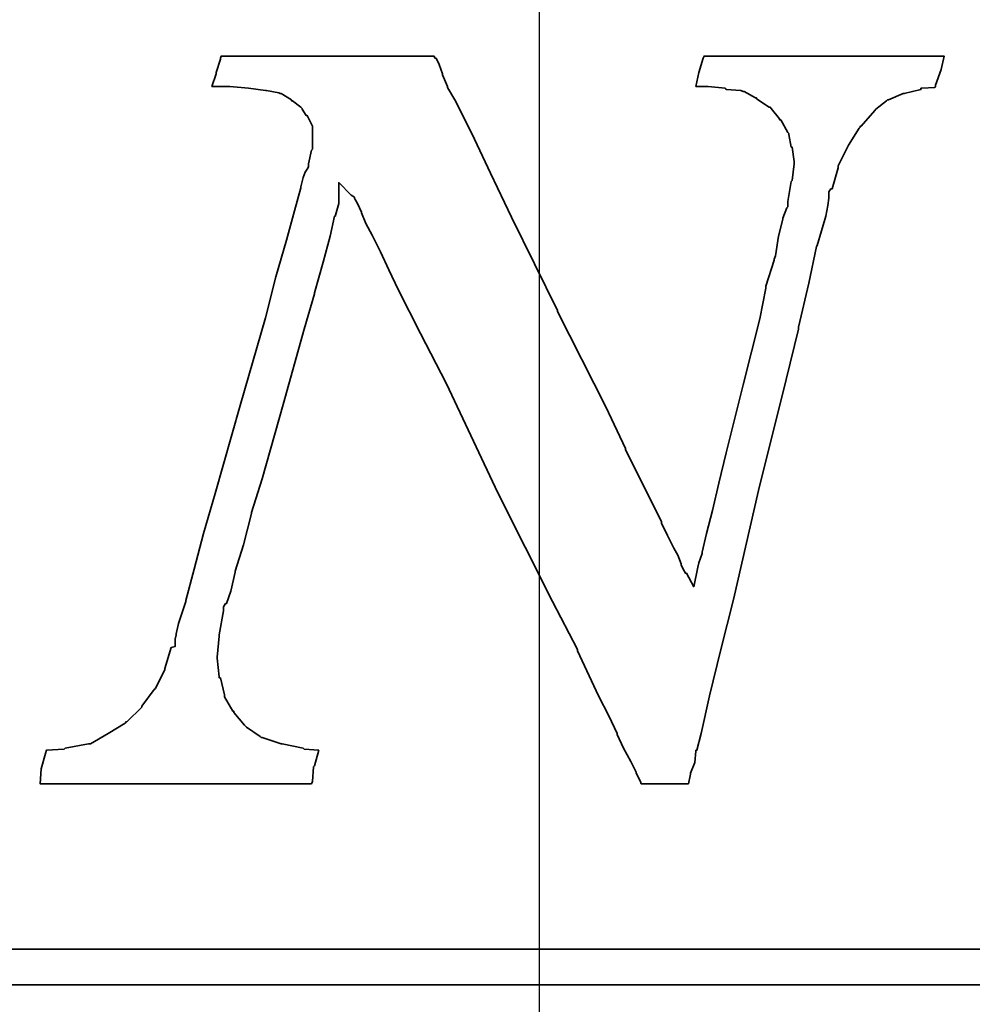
# Model space of a CAD drawing. Extents: x -595 to 1231, y -1825 to 101.
# Tile 60 of 64: x 90.01 to 93.15, y 41.01 to 44.26. Entities that reach past the tile are written whole.
import ezdxf

# ---------------------------------------------------------------- set-up
doc = ezdxf.new("R2010")
doc.units = 0
doc.header["$MEASUREMENT"] = 0
doc.layers.add('layer 1', color=7, linetype='CONTINUOUS')

msp = doc.modelspace()

# ---------------------------------------------------------------- linework, layer by layer
at = {"layer": 'layer 1', "ltscale": 5}
msp.add_line((91.726, 59.2911), (91.726, 17.2911), dxfattribs=at)
at = {"layer": 'layer 1', "color": 1, "lineweight": 35}
for points, knots in [([(90.9995, 41.8506), (90.9995, 41.8506), (90.9505, 41.8542), (90.9505, 41.8542), (90.9505, 41.8542), (90.9505, 41.8542), (90.9476, 41.8574), (90.9476, 41.8574), (90.9476, 41.8574), (90.9476, 41.8574), (90.8781, 41.8715), (90.8781, 41.8715), (90.8781, 41.8715), (90.8781, 41.8715), (90.8749, 41.8715), (90.8749, 41.8715), (90.8749, 41.8715), (90.8749, 41.8715), (90.8123, 41.892), (90.8123, 41.892), (90.8123, 41.892), (90.8123, 41.892), (90.8094, 41.892), (90.8094, 41.892), (90.8094, 41.892), (90.8094, 41.892), (90.8058, 41.8956), (90.8058, 41.8956), (90.8058, 41.8956), (90.8058, 41.8956), (90.7604, 41.9269), (90.7604, 41.9269), (90.7604, 41.9269), (90.7604, 41.9269), (90.7575, 41.9298), (90.7575, 41.9298), (90.7575, 41.9298), (90.7575, 41.9298), (90.7539, 41.9334), (90.7539, 41.9334), (90.7539, 41.9334), (90.7539, 41.9334), (90.7194, 41.9752), (90.7194, 41.9752), (90.7194, 41.9752), (90.7194, 41.9752), (90.7194, 41.9788), (90.7194, 41.9788), (90.7194, 41.9788), (90.7194, 41.9788), (90.7158, 41.9788), (90.7158, 41.9788), (90.7158, 41.9788), (90.7158, 41.9788), (90.6884, 42.0266), (90.6884, 42.0266), (90.6884, 42.0266), (90.6884, 42.0266), (90.6884, 42.0302), (90.6884, 42.0302), (90.6884, 42.0302), (90.6884, 42.0302), (90.6884, 42.0335), (90.6884, 42.0335), (90.6884, 42.0335), (90.6884, 42.0335), (90.6747, 42.0889), (90.6747, 42.0889), (90.6747, 42.0889), (90.6747, 42.0889), (90.6711, 42.0889), (90.6711, 42.0889), (90.6711, 42.0889), (90.6711, 42.0889), (90.6711, 42.0925), (90.6711, 42.0925), (90.6711, 42.0925), (90.6711, 42.0925), (90.6639, 42.1544), (90.6639, 42.1544), (90.6639, 42.1544), (90.6639, 42.1544), (90.6639, 42.158), (90.6639, 42.158), (90.6639, 42.158), (90.6639, 42.158), (90.6711, 42.2272), (90.6711, 42.2272), (90.6711, 42.2272), (90.6711, 42.2272), (90.6711, 42.2308), (90.6711, 42.2308), (90.6711, 42.2308), (90.6711, 42.2308), (90.6848, 42.31), (90.6848, 42.31), (90.6848, 42.31), (90.6848, 42.31), (90.6848, 42.3172), (90.6848, 42.3172), (90.6848, 42.3172), (90.6848, 42.3172), (90.6848, 42.3236), (90.6848, 42.3236), (90.6848, 42.3236), (90.6848, 42.3236), (90.692, 42.3344), (90.692, 42.3344), (90.692, 42.3344), (90.692, 42.3344), (90.6949, 42.3344), (90.6949, 42.3344), (90.6949, 42.3344), (90.6949, 42.3344), (90.7093, 42.3755), (90.7093, 42.3755), (90.7093, 42.3755), (90.7093, 42.3755), (90.723, 42.4381), (90.723, 42.4381), (90.723, 42.4381), (90.723, 42.4381), (90.723, 42.4417), (90.723, 42.4417), (90.723, 42.4417), (90.723, 42.4417), (90.7507, 42.5281), (90.7507, 42.5281), (90.7507, 42.5281), (90.7507, 42.5281), (90.7777, 42.6314), (90.7777, 42.6314), (90.7777, 42.6314), (90.7777, 42.6314), (90.7777, 42.6347), (90.7777, 42.6347), (90.7777, 42.6347), (90.7777, 42.6347), (90.8123, 42.7456), (90.8123, 42.7456), (90.8123, 42.7456), (90.8123, 42.7456), (90.8814, 42.9911), (90.8814, 42.9911), (90.8814, 42.9911), (90.8814, 42.9911), (90.9505, 43.2395), (90.9505, 43.2395), (90.9505, 43.2395), (90.9505, 43.2395), (90.9851, 43.3568), (90.9851, 43.3568), (90.9851, 43.3568), (90.9851, 43.3568), (90.9851, 43.3601), (90.9851, 43.3601), (90.9851, 43.3601), (90.9851, 43.3601), (91.0131, 43.4605), (91.0131, 43.4605), (91.0131, 43.4605), (91.0131, 43.4605), (91.0369, 43.5469), (91.0369, 43.5469), (91.0369, 43.5469), (91.0369, 43.5469), (91.0513, 43.6128), (91.0513, 43.6128), (91.0513, 43.6128), (91.0513, 43.6128), (91.0542, 43.6128), (91.0542, 43.6128), (91.0542, 43.6128), (91.0542, 43.6128), (91.0542, 43.616), (91.0542, 43.616), (91.0542, 43.616), (91.0542, 43.616), (91.065, 43.6542), (91.065, 43.6542), (91.065, 43.6542), (91.065, 43.6542), (91.065, 43.6607), (91.065, 43.6607), (91.065, 43.6607), (91.065, 43.6607), (91.065, 43.7233), (91.065, 43.7233), (91.065, 43.7233), (91.065, 43.7233), (91.106, 43.6816), (91.106, 43.6816), (91.106, 43.6816), (91.106, 43.6816), (91.1168, 43.6751), (91.1168, 43.6751), (91.1168, 43.6751), (91.1168, 43.6751), (91.1168, 43.6715), (91.1168, 43.6715), (91.1168, 43.6715), (91.1168, 43.6715), (91.1197, 43.6679), (91.1197, 43.6679), (91.1197, 43.6679), (91.1197, 43.6679), (91.1269, 43.6542), (91.1269, 43.6542), (91.1269, 43.6542), (91.1269, 43.6542), (91.1406, 43.6261), (91.1406, 43.6261), (91.1406, 43.6261), (91.1406, 43.6261), (91.1406, 43.6232), (91.1406, 43.6232), (91.1406, 43.6232), (91.1406, 43.6232), (91.1546, 43.5887), (91.1546, 43.5887), (91.1546, 43.5887), (91.1546, 43.5887), (91.1751, 43.5502), (91.1751, 43.5502), (91.1751, 43.5502), (91.1751, 43.5502), (91.2032, 43.4951), (91.2032, 43.4951), (91.2032, 43.4951), (91.2032, 43.4951), (91.2306, 43.436), (91.2306, 43.436), (91.2306, 43.436), (91.2306, 43.436), (91.2615, 43.3705), (91.2615, 43.3705), (91.2615, 43.3705), (91.2615, 43.3705), (91.3343, 43.2258), (91.3343, 43.2258), (91.3343, 43.2258), (91.3343, 43.2258), (91.4207, 43.0595), (91.4207, 43.0595), (91.4207, 43.0595), (91.4207, 43.0595), (91.5899, 42.7002), (91.5899, 42.7002), (91.5899, 42.7002), (91.5899, 42.7002), (91.7699, 42.3409), (91.7699, 42.3409), (91.7699, 42.3409), (91.7699, 42.3409), (91.8527, 42.1825), (91.8527, 42.1825), (91.8527, 42.1825), (91.8527, 42.1825), (91.8527, 42.1786), (91.8527, 42.1786), (91.8527, 42.1786), (91.8527, 42.1786), (91.9214, 42.0302), (91.9214, 42.0302), (91.9214, 42.0302), (91.9214, 42.0302), (91.9563, 41.9644), (91.9563, 41.9644), (91.9563, 41.9644), (91.9563, 41.9644), (91.9837, 41.9057), (91.9837, 41.9057), (91.9837, 41.9057), (91.9837, 41.9057), (91.9837, 41.9028), (91.9837, 41.9028), (91.9837, 41.9028), (91.9837, 41.9028), (92.0042, 41.8574), (92.0042, 41.8574), (92.0042, 41.8574), (92.0042, 41.8574), (92.0283, 41.8128), (92.0283, 41.8128), (92.0283, 41.8128), (92.0283, 41.8128), (92.0456, 41.7779), (92.0456, 41.7779), (92.0456, 41.7779), (92.0456, 41.7779), (92.0456, 41.775), (92.0456, 41.775), (92.0456, 41.775), (92.0456, 41.775), (92.06, 41.7469), (92.06, 41.7469), (92.06, 41.7469), (92.06, 41.7469), (92.0629, 41.7401), (92.0629, 41.7401), (92.0629, 41.7401), (92.0629, 41.7401), (92.0733, 41.7401), (92.0733, 41.7401), (92.0733, 41.7401), (92.0733, 41.7401), (92.1392, 41.7401), (92.1392, 41.7401), (92.1392, 41.7401), (92.1392, 41.7401), (92.2047, 41.7401), (92.2047, 41.7401), (92.2047, 41.7401), (92.2047, 41.7401), (92.2148, 41.7401), (92.2148, 41.7401), (92.2148, 41.7401), (92.2148, 41.7401), (92.2184, 41.7401), (92.2184, 41.7401), (92.2184, 41.7401), (92.2184, 41.7401), (92.2256, 41.7714), (92.2256, 41.7714), (92.2256, 41.7714), (92.2256, 41.7714), (92.2256, 41.775), (92.2256, 41.775), (92.2256, 41.775), (92.2256, 41.775), (92.2393, 41.8096), (92.2393, 41.8096), (92.2393, 41.8096), (92.2393, 41.8096), (92.2429, 41.847), (92.2429, 41.847), (92.2429, 41.847), (92.2429, 41.847), (92.2429, 41.8506), (92.2429, 41.8506), (92.2429, 41.8506), (92.2429, 41.8506), (92.2465, 41.8506), (92.2465, 41.8506), (92.2465, 41.8506), (92.2465, 41.8506), (92.2602, 41.9057), (92.2602, 41.9057), (92.2602, 41.9057), (92.2602, 41.9057), (92.2879, 42.0302), (92.2879, 42.0302), (92.2879, 42.0302), (92.2879, 42.0302), (92.3257, 42.1825), (92.3257, 42.1825), (92.3257, 42.1825), (92.3257, 42.1825), (92.3671, 42.3481), (92.3671, 42.3481), (92.3671, 42.3481), (92.3671, 42.3481), (92.4499, 42.7074), (92.4499, 42.7074), (92.4499, 42.7074), (92.4499, 42.7074), (92.5403, 43.0739), (92.5403, 43.0739), (92.5403, 43.0739), (92.5403, 43.0739), (92.5813, 43.2395), (92.5813, 43.2395), (92.5813, 43.2395), (92.5813, 43.2395), (92.5813, 43.2467), (92.5813, 43.2467), (92.5813, 43.2467), (92.5813, 43.2467), (92.6159, 43.3914), (92.6159, 43.3914), (92.6159, 43.3914), (92.6159, 43.3914), (92.6403, 43.5124), (92.6403, 43.5124), (92.6403, 43.5124), (92.6403, 43.5124), (92.6432, 43.516), (92.6432, 43.516), (92.6432, 43.516), (92.6432, 43.516), (92.6576, 43.5642), (92.6576, 43.5642), (92.6576, 43.5642), (92.6576, 43.5642), (92.6713, 43.6128), (92.6713, 43.6128), (92.6713, 43.6128), (92.6713, 43.6128), (92.6778, 43.6474), (92.6778, 43.6474), (92.6778, 43.6474), (92.6778, 43.6474), (92.6814, 43.6715), (92.6814, 43.6715), (92.6814, 43.6715), (92.6814, 43.6715), (92.6814, 43.6816), (92.6814, 43.6816), (92.6814, 43.6816), (92.6814, 43.6816), (92.6814, 43.6924), (92.6814, 43.6924), (92.6814, 43.6924), (92.6814, 43.6924), (92.6886, 43.7024), (92.6886, 43.7024), (92.6886, 43.7024), (92.6886, 43.7024), (92.6922, 43.7024), (92.6922, 43.7024), (92.6922, 43.7024), (92.6922, 43.7024), (92.7123, 43.7716), (92.7123, 43.7716), (92.7123, 43.7716), (92.7123, 43.7716), (92.7123, 43.7752), (92.7123, 43.7752), (92.7123, 43.7752), (92.7123, 43.7752), (92.7123, 43.7788), (92.7123, 43.7788), (92.7123, 43.7788), (92.7123, 43.7788), (92.7469, 43.8472), (92.7469, 43.8472), (92.7469, 43.8472), (92.7469, 43.8472), (92.7815, 43.9026), (92.7815, 43.9026), (92.7815, 43.9026), (92.7815, 43.9026), (92.7851, 43.9062), (92.7851, 43.9062), (92.7851, 43.9062), (92.7851, 43.9062), (92.7851, 43.9098), (92.7851, 43.9098), (92.7851, 43.9098), (92.7851, 43.9098), (92.7887, 43.9098), (92.7887, 43.9098), (92.7887, 43.9098), (92.7887, 43.9098), (92.8333, 43.9616), (92.8333, 43.9616), (92.8333, 43.9616), (92.8333, 43.9616), (92.8369, 43.9652), (92.8369, 43.9652), (92.8369, 43.9652), (92.8369, 43.9652), (92.8715, 43.9926), (92.8715, 43.9926), (92.8715, 43.9926), (92.8715, 43.9926), (92.8751, 43.9962), (92.8751, 43.9962), (92.8751, 43.9962), (92.8751, 43.9962), (92.8787, 43.9962), (92.8787, 43.9962), (92.8787, 43.9962), (92.8787, 43.9962), (92.9269, 44.0171), (92.9269, 44.0171), (92.9269, 44.0171), (92.9269, 44.0171), (92.9301, 44.0171), (92.9301, 44.0171), (92.9301, 44.0171), (92.9301, 44.0171), (92.9852, 44.0304), (92.9852, 44.0304), (92.9852, 44.0304), (92.9852, 44.0304), (92.9852, 44.0344), (92.9852, 44.0344), (92.9852, 44.0344), (92.9852, 44.0344), (92.9888, 44.0344), (92.9888, 44.0344), (92.9888, 44.0344), (92.9888, 44.0344), (93.0306, 44.0372), (93.0306, 44.0372), (93.0306, 44.0372), (93.0306, 44.0372), (93.0338, 44.0408), (93.0338, 44.0408), (93.0338, 44.0408), (93.0338, 44.0408), (93.0338, 44.0444), (93.0338, 44.0444), (93.0338, 44.0444), (93.0338, 44.0444), (93.0515, 44.0963), (93.0515, 44.0963), (93.0515, 44.0963), (93.0515, 44.0963), (93.0615, 44.1409), (93.0615, 44.1409), (93.0615, 44.1409), (93.0615, 44.1409), (93.0543, 44.1409), (93.0543, 44.1409), (93.0543, 44.1409), (93.0543, 44.1409), (93.0169, 44.1409), (93.0169, 44.1409), (93.0169, 44.1409), (93.0169, 44.1409), (92.9615, 44.1409), (92.9615, 44.1409), (92.9615, 44.1409), (92.9615, 44.1409), (92.8959, 44.1409), (92.8959, 44.1409), (92.8959, 44.1409), (92.8959, 44.1409), (92.8304, 44.1409), (92.8304, 44.1409), (92.8304, 44.1409), (92.8304, 44.1409), (92.6713, 44.1409), (92.6713, 44.1409), (92.6713, 44.1409), (92.6713, 44.1409), (92.519, 44.1409), (92.519, 44.1409), (92.519, 44.1409), (92.519, 44.1409), (92.4431, 44.1409), (92.4431, 44.1409), (92.4431, 44.1409), (92.4431, 44.1409), (92.3811, 44.1409), (92.3811, 44.1409), (92.3811, 44.1409), (92.3811, 44.1409), (92.3257, 44.1409), (92.3257, 44.1409), (92.3257, 44.1409), (92.3257, 44.1409), (92.2879, 44.1409), (92.2879, 44.1409), (92.2879, 44.1409), (92.2879, 44.1409), (92.2703, 44.1409), (92.2703, 44.1409), (92.2703, 44.1409), (92.2703, 44.1409), (92.2667, 44.1344), (92.2667, 44.1344), (92.2667, 44.1344), (92.2667, 44.1344), (92.253, 44.0862), (92.253, 44.0862), (92.253, 44.0862), (92.253, 44.0862), (92.2429, 44.0408), (92.2429, 44.0408), (92.2429, 44.0408), (92.2429, 44.0408), (92.2667, 44.0408), (92.2667, 44.0408), (92.2667, 44.0408), (92.2667, 44.0408), (92.2811, 44.0408), (92.2811, 44.0408), (92.2811, 44.0408), (92.2811, 44.0408), (92.2839, 44.0408), (92.2839, 44.0408), (92.2839, 44.0408), (92.2839, 44.0408), (92.3394, 44.0344), (92.3394, 44.0344), (92.3394, 44.0344), (92.3394, 44.0344), (92.3433, 44.0304), (92.3433, 44.0304), (92.3433, 44.0304), (92.3433, 44.0304), (92.3912, 44.0272), (92.3912, 44.0272), (92.3912, 44.0272), (92.3912, 44.0272), (92.3984, 44.0236), (92.3984, 44.0236), (92.3984, 44.0236), (92.3984, 44.0236), (92.402, 44.0236), (92.402, 44.0236), (92.402, 44.0236), (92.402, 44.0236), (92.4395, 44.0027), (92.4395, 44.0027), (92.4395, 44.0027), (92.4395, 44.0027), (92.4431, 44.0027), (92.4431, 44.0027), (92.4431, 44.0027), (92.4431, 44.0027), (92.4431, 43.9998), (92.4431, 43.9998), (92.4431, 43.9998), (92.4431, 43.9998), (92.4845, 43.9717), (92.4845, 43.9717), (92.4845, 43.9717), (92.4845, 43.9717), (92.4884, 43.9717), (92.4884, 43.9717), (92.4884, 43.9717), (92.4884, 43.9717), (92.4913, 43.9681), (92.4913, 43.9681), (92.4913, 43.9681), (92.4913, 43.9681), (92.519, 43.9339), (92.519, 43.9339), (92.519, 43.9339), (92.519, 43.9339), (92.519, 43.9303), (92.519, 43.9303), (92.519, 43.9303), (92.519, 43.9303), (92.523, 43.9303), (92.523, 43.9303), (92.523, 43.9303), (92.523, 43.9303), (92.5467, 43.8889), (92.5467, 43.8889), (92.5467, 43.8889), (92.5467, 43.8889), (92.55, 43.8853), (92.55, 43.8853), (92.55, 43.8853), (92.55, 43.8853), (92.55, 43.8817), (92.55, 43.8817), (92.55, 43.8817), (92.55, 43.8817), (92.5575, 43.8403), (92.5575, 43.8403), (92.5575, 43.8403), (92.5575, 43.8403), (92.5604, 43.8403), (92.5604, 43.8403), (92.5604, 43.8403), (92.5604, 43.8403), (92.5673, 43.7924), (92.5673, 43.7924), (92.5673, 43.7924), (92.5673, 43.7924), (92.5673, 43.7888), (92.5673, 43.7888), (92.5673, 43.7888), (92.5673, 43.7888), (92.5673, 43.7852), (92.5673, 43.7852), (92.5673, 43.7852), (92.5673, 43.7852), (92.5604, 43.7298), (92.5604, 43.7298), (92.5604, 43.7298), (92.5604, 43.7298), (92.5575, 43.7266), (92.5575, 43.7266), (92.5575, 43.7266), (92.5575, 43.7266), (92.5467, 43.6607), (92.5467, 43.6607), (92.5467, 43.6607), (92.5467, 43.6607), (92.5467, 43.6474), (92.5467, 43.6474), (92.5467, 43.6474), (92.5467, 43.6474), (92.5467, 43.6434), (92.5467, 43.6434), (92.5467, 43.6434), (92.5467, 43.6434), (92.5431, 43.6402), (92.5431, 43.6402), (92.5431, 43.6402), (92.5431, 43.6402), (92.5295, 43.606), (92.5295, 43.606), (92.5295, 43.606), (92.5295, 43.606), (92.5295, 43.6024), (92.5295, 43.6024), (92.5295, 43.6024), (92.5295, 43.6024), (92.5154, 43.5469), (92.5154, 43.5469), (92.5154, 43.5469), (92.5154, 43.5469), (92.5057, 43.4814), (92.5057, 43.4814), (92.5057, 43.4814), (92.5057, 43.4814), (92.5017, 43.4706), (92.5017, 43.4706), (92.5017, 43.4706), (92.5017, 43.4706), (92.5017, 43.4674), (92.5017, 43.4674), (92.5017, 43.4674), (92.5017, 43.4674), (92.474, 43.3813), (92.474, 43.3813), (92.474, 43.3813), (92.474, 43.3813), (92.474, 43.3745), (92.474, 43.3745), (92.474, 43.3745), (92.474, 43.3745), (92.4539, 43.2737), (92.4539, 43.2737), (92.4539, 43.2737), (92.4539, 43.2737), (92.3984, 43.0566), (92.3984, 43.0566), (92.3984, 43.0566), (92.3984, 43.0566), (92.3433, 42.8316), (92.3433, 42.8316), (92.3433, 42.8316), (92.3433, 42.8316), (92.3185, 42.7315), (92.3185, 42.7315), (92.3185, 42.7315), (92.3185, 42.7315), (92.2983, 42.6415), (92.2983, 42.6415), (92.2983, 42.6415), (92.2983, 42.6415), (92.2775, 42.5656), (92.2775, 42.5656), (92.2775, 42.5656), (92.2775, 42.5656), (92.2638, 42.5036), (92.2638, 42.5036), (92.2638, 42.5036), (92.2638, 42.5036), (92.2638, 42.5), (92.2638, 42.5), (92.2638, 42.5), (92.2638, 42.5), (92.253, 42.4691), (92.253, 42.4691), (92.253, 42.4691), (92.253, 42.4691), (92.2494, 42.455), (92.2494, 42.455), (92.2494, 42.455), (92.2494, 42.455), (92.2357, 42.3899), (92.2357, 42.3899), (92.2357, 42.3899), (92.2357, 42.3899), (92.2119, 42.4345), (92.2119, 42.4345), (92.2119, 42.4345), (92.2119, 42.4345), (92.2083, 42.4345), (92.2083, 42.4345), (92.2083, 42.4345), (92.2083, 42.4345), (92.2011, 42.4482), (92.2011, 42.4482), (92.2011, 42.4482), (92.2011, 42.4482), (92.1947, 42.4619), (92.1947, 42.4619), (92.1947, 42.4619), (92.1947, 42.4619), (92.1947, 42.4655), (92.1947, 42.4655), (92.1947, 42.4655), (92.1947, 42.4655), (92.1839, 42.4936), (92.1839, 42.4936), (92.1839, 42.4936), (92.1839, 42.4936), (92.1702, 42.5173), (92.1702, 42.5173), (92.1702, 42.5173), (92.1702, 42.5173), (92.1493, 42.5587), (92.1493, 42.5587), (92.1493, 42.5587), (92.1493, 42.5587), (92.1291, 42.6001), (92.1291, 42.6001), (92.1291, 42.6001), (92.1291, 42.6001), (92.1291, 42.6037), (92.1291, 42.6037), (92.1291, 42.6037), (92.1291, 42.6037), (92.0773, 42.711), (92.0773, 42.711), (92.0773, 42.711), (92.0773, 42.711), (92.0111, 42.842), (92.0111, 42.842), (92.0111, 42.842), (92.0111, 42.842), (92.0111, 42.8456), (92.0111, 42.8456), (92.0111, 42.8456), (92.0111, 42.8456), (91.9455, 42.9839), (91.9455, 42.9839), (91.9455, 42.9839), (91.9455, 42.9839), (91.7868, 43.2985), (91.7868, 43.2985), (91.7868, 43.2985), (91.7868, 43.2985), (91.7868, 43.3014), (91.7868, 43.3014), (91.7868, 43.3014), (91.7868, 43.3014), (91.6345, 43.6088), (91.6345, 43.6088), (91.6345, 43.6088), (91.6345, 43.6088), (91.5654, 43.7543), (91.5654, 43.7543), (91.5654, 43.7543), (91.5654, 43.7543), (91.5035, 43.8853), (91.5035, 43.8853), (91.5035, 43.8853), (91.5035, 43.8853), (91.448, 43.9962), (91.448, 43.9962), (91.448, 43.9962), (91.448, 43.9962), (91.4239, 44.0372), (91.4239, 44.0372), (91.4239, 44.0372), (91.4239, 44.0372), (91.4239, 44.0408), (91.4239, 44.0408), (91.4239, 44.0408), (91.4239, 44.0408), (91.407, 44.079), (91.407, 44.079), (91.407, 44.079), (91.407, 44.079), (91.407, 44.0826), (91.407, 44.0826), (91.407, 44.0826), (91.407, 44.0826), (91.3965, 44.1132), (91.3965, 44.1132), (91.3965, 44.1132), (91.3965, 44.1132), (91.3861, 44.1344), (91.3861, 44.1344), (91.3861, 44.1344), (91.3861, 44.1344), (91.3825, 44.1344), (91.3825, 44.1344), (91.3825, 44.1344), (91.3825, 44.1344), (91.3793, 44.1409), (91.3793, 44.1409), (91.3793, 44.1409), (91.3793, 44.1409), (91.3584, 44.1409), (91.3584, 44.1409), (91.3584, 44.1409), (91.3584, 44.1409), (91.3242, 44.1409), (91.3242, 44.1409), (91.3242, 44.1409), (91.3242, 44.1409), (91.2752, 44.1409), (91.2752, 44.1409), (91.2752, 44.1409), (91.2752, 44.1409), (91.1579, 44.1409), (91.1579, 44.1409), (91.1579, 44.1409), (91.1579, 44.1409), (91.0268, 44.1409), (91.0268, 44.1409), (91.0268, 44.1409), (91.0268, 44.1409), (90.8886, 44.1409), (90.8886, 44.1409), (90.8886, 44.1409), (90.8886, 44.1409), (90.7712, 44.1409), (90.7712, 44.1409), (90.7712, 44.1409), (90.7712, 44.1409), (90.723, 44.1409), (90.723, 44.1409), (90.723, 44.1409), (90.723, 44.1409), (90.6884, 44.1409), (90.6884, 44.1409), (90.6884, 44.1409), (90.6884, 44.1409), (90.6776, 44.1409), (90.6776, 44.1409), (90.6776, 44.1409), (90.6776, 44.1409), (90.6747, 44.1344), (90.6747, 44.1344), (90.6747, 44.1344), (90.6747, 44.1344), (90.6747, 44.1308), (90.6747, 44.1308), (90.6747, 44.1308), (90.6747, 44.1308), (90.6603, 44.0862), (90.6603, 44.0862), (90.6603, 44.0862), (90.6603, 44.0862), (90.6603, 44.0826), (90.6603, 44.0826), (90.6603, 44.0826), (90.6603, 44.0826), (90.6467, 44.0408), (90.6467, 44.0408), (90.6467, 44.0408), (90.6467, 44.0408), (90.6603, 44.0408), (90.6603, 44.0408), (90.6603, 44.0408), (90.6603, 44.0408), (90.6884, 44.0408), (90.6884, 44.0408), (90.6884, 44.0408), (90.6884, 44.0408), (90.7021, 44.0408), (90.7021, 44.0408), (90.7021, 44.0408), (90.7021, 44.0408), (90.7057, 44.0408), (90.7057, 44.0408), (90.7057, 44.0408), (90.7057, 44.0408), (90.7676, 44.0344), (90.7676, 44.0344), (90.7676, 44.0344), (90.7676, 44.0344), (90.8231, 44.0272), (90.8231, 44.0272), (90.8231, 44.0272), (90.8231, 44.0272), (90.8267, 44.0272), (90.8267, 44.0272), (90.8267, 44.0272), (90.8267, 44.0272), (90.8677, 44.02), (90.8677, 44.02), (90.8677, 44.02), (90.8677, 44.02), (90.8713, 44.0171), (90.8713, 44.0171), (90.8713, 44.0171), (90.8713, 44.0171), (90.8749, 44.0171), (90.8749, 44.0171), (90.8749, 44.0171), (90.8749, 44.0171), (90.9095, 43.9962), (90.9095, 43.9962), (90.9095, 43.9962), (90.9095, 43.9962), (90.9095, 43.9926), (90.9095, 43.9926), (90.9095, 43.9926), (90.9095, 43.9926), (90.9127, 43.9926), (90.9127, 43.9926), (90.9127, 43.9926), (90.9127, 43.9926), (90.9404, 43.9717), (90.9404, 43.9717), (90.9404, 43.9717), (90.9404, 43.9717), (90.944, 43.9681), (90.944, 43.9681), (90.944, 43.9681), (90.944, 43.9681), (90.944, 43.9652), (90.944, 43.9652), (90.944, 43.9652), (90.944, 43.9652), (90.9577, 43.9444), (90.9577, 43.9444), (90.9577, 43.9444), (90.9577, 43.9444), (90.9609, 43.9444), (90.9609, 43.9444), (90.9609, 43.9444), (90.9609, 43.9444), (90.975, 43.9163), (90.975, 43.9163), (90.975, 43.9163), (90.975, 43.9163), (90.9782, 43.9098), (90.9782, 43.9098), (90.9782, 43.9098), (90.9782, 43.9098), (90.9782, 43.9026), (90.9782, 43.9026), (90.9782, 43.9026), (90.9782, 43.9026), (90.9782, 43.868), (90.9782, 43.868), (90.9782, 43.868), (90.9782, 43.868), (90.9782, 43.8335), (90.9782, 43.8335), (90.9782, 43.8335), (90.9782, 43.8335), (90.975, 43.8299), (90.975, 43.8299), (90.975, 43.8299), (90.975, 43.8299), (90.9649, 43.7852), (90.9649, 43.7852), (90.9649, 43.7852), (90.9649, 43.7852), (90.9649, 43.7788), (90.9649, 43.7788), (90.9649, 43.7788), (90.9649, 43.7788), (90.9649, 43.7752), (90.9649, 43.7752), (90.9649, 43.7752), (90.9649, 43.7752), (90.9609, 43.768), (90.9609, 43.768), (90.9609, 43.768), (90.9609, 43.768), (90.9541, 43.7579), (90.9541, 43.7579), (90.9541, 43.7579), (90.9541, 43.7579), (90.9476, 43.7402), (90.9476, 43.7402), (90.9476, 43.7402), (90.9476, 43.7402), (90.9404, 43.7096), (90.9404, 43.7096), (90.9404, 43.7096), (90.9404, 43.7096), (90.9404, 43.706), (90.9404, 43.706), (90.9404, 43.706), (90.9404, 43.706), (90.9195, 43.6297), (90.9195, 43.6297), (90.9195, 43.6297), (90.9195, 43.6297), (90.8922, 43.5332), (90.8922, 43.5332), (90.8922, 43.5332), (90.8922, 43.5332), (90.8576, 43.4123), (90.8576, 43.4123), (90.8576, 43.4123), (90.8576, 43.4123), (90.8231, 43.2773), (90.8231, 43.2773), (90.8231, 43.2773), (90.8231, 43.2773), (90.7403, 42.9875), (90.7403, 42.9875), (90.7403, 42.9875), (90.7403, 42.9875), (90.6575, 42.6973), (90.6575, 42.6973), (90.6575, 42.6973), (90.6575, 42.6973), (90.6193, 42.5656), (90.6193, 42.5656), (90.6193, 42.5656), (90.6193, 42.5656), (90.5883, 42.4482), (90.5883, 42.4482), (90.5883, 42.4482), (90.5883, 42.4482), (90.5603, 42.3445), (90.5603, 42.3445), (90.5603, 42.3445), (90.5603, 42.3445), (90.5603, 42.3409), (90.5603, 42.3409), (90.5603, 42.3409), (90.5603, 42.3409), (90.5365, 42.2686), (90.5365, 42.2686), (90.5365, 42.2686), (90.5365, 42.2686), (90.5293, 42.2344), (90.5293, 42.2344), (90.5293, 42.2344), (90.5293, 42.2344), (90.5293, 42.2308), (90.5293, 42.2308), (90.5293, 42.2308), (90.5293, 42.2308), (90.5257, 42.2171), (90.5257, 42.2171), (90.5257, 42.2171), (90.5257, 42.2171), (90.5257, 42.2099), (90.5257, 42.2099), (90.5257, 42.2099), (90.5257, 42.2099), (90.5257, 42.193), (90.5257, 42.193), (90.5257, 42.193), (90.5257, 42.193), (90.512, 42.189), (90.512, 42.189), (90.512, 42.189), (90.512, 42.189), (90.4911, 42.1199), (90.4911, 42.1199), (90.4911, 42.1199), (90.4911, 42.1199), (90.4911, 42.117), (90.4911, 42.117), (90.4911, 42.117), (90.4911, 42.117), (90.4602, 42.0544), (90.4602, 42.0544), (90.4602, 42.0544), (90.4602, 42.0544), (90.4566, 42.0508), (90.4566, 42.0508), (90.4566, 42.0508), (90.4566, 42.0508), (90.4152, 41.9957), (90.4152, 41.9957), (90.4152, 41.9957), (90.4152, 41.9957), (90.4152, 41.9924), (90.4152, 41.9924), (90.4152, 41.9924), (90.4152, 41.9924), (90.3666, 41.9442), (90.3666, 41.9442), (90.3666, 41.9442), (90.3666, 41.9442), (90.3637, 41.9442), (90.3637, 41.9442), (90.3637, 41.9442), (90.3637, 41.9442), (90.3601, 41.9402), (90.3601, 41.9402), (90.3601, 41.9402), (90.3601, 41.9402), (90.305, 41.9057), (90.305, 41.9057), (90.305, 41.9057), (90.305, 41.9057), (90.2463, 41.8715), (90.2463, 41.8715), (90.2463, 41.8715), (90.2463, 41.8715), (90.2427, 41.8715), (90.2427, 41.8715), (90.2427, 41.8715), (90.2427, 41.8715), (90.2391, 41.8715), (90.2391, 41.8715), (90.2391, 41.8715), (90.2391, 41.8715), (90.1628, 41.8574), (90.1628, 41.8574), (90.1628, 41.8574), (90.1628, 41.8574), (90.1599, 41.8542), (90.1599, 41.8542), (90.1599, 41.8542), (90.1599, 41.8542), (90.1009, 41.8506), (90.1009, 41.8506), (90.1009, 41.8506), (90.1009, 41.8506), (90.0973, 41.8402), (90.0973, 41.8402), (90.0973, 41.8402), (90.0973, 41.8402), (90.0836, 41.7887), (90.0836, 41.7887), (90.0836, 41.7887), (90.0836, 41.7887), (90.08, 41.7401), (90.08, 41.7401), (90.08, 41.7401), (90.08, 41.7401), (90.0869, 41.7401), (90.0869, 41.7401), (90.0869, 41.7401), (90.0869, 41.7401), (90.1283, 41.7401), (90.1283, 41.7401), (90.1283, 41.7401), (90.1283, 41.7401), (90.1945, 41.7401), (90.1945, 41.7401), (90.1945, 41.7401), (90.1945, 41.7401), (90.26, 41.7401), (90.26, 41.7401), (90.26, 41.7401), (90.26, 41.7401), (90.3428, 41.7401), (90.3428, 41.7401), (90.3428, 41.7401), (90.3428, 41.7401), (90.5192, 41.7401), (90.5192, 41.7401), (90.5192, 41.7401), (90.5192, 41.7401), (90.6884, 41.7401), (90.6884, 41.7401), (90.6884, 41.7401), (90.6884, 41.7401), (90.7712, 41.7401), (90.7712, 41.7401), (90.7712, 41.7401), (90.7712, 41.7401), (90.8403, 41.7401), (90.8403, 41.7401), (90.8403, 41.7401), (90.8403, 41.7401), (90.9023, 41.7401), (90.9023, 41.7401), (90.9023, 41.7401), (90.9023, 41.7401), (90.9505, 41.7401), (90.9505, 41.7401), (90.9505, 41.7401), (90.9505, 41.7401), (90.975, 41.7401), (90.975, 41.7401), (90.975, 41.7401), (90.975, 41.7401), (90.9782, 41.7469), (90.9782, 41.7469), (90.9782, 41.7469), (90.9782, 41.7469), (90.9822, 41.7952), (90.9822, 41.7952), (90.9822, 41.7952), (90.9822, 41.7952), (90.9851, 41.7988), (90.9851, 41.7988), (90.9851, 41.7988), (90.9851, 41.7988), (90.9995, 41.8506), (90.9995, 41.8506)], [0, 0, 0, 0, 0.003125, 0.003125, 0.003125, 0.003125, 0.00625, 0.00625, 0.00625, 0.00625, 0.009375, 0.009375, 0.009375, 0.009375, 0.0125, 0.0125, 0.0125, 0.0125, 0.015625, 0.015625, 0.015625, 0.015625, 0.01875, 0.01875, 0.01875, 0.01875, 0.021875, 0.021875, 0.021875, 0.021875, 0.025, 0.025, 0.025, 0.025, 0.028125, 0.028125, 0.028125, 0.028125, 0.03125, 0.03125, 0.03125, 0.03125, 0.034375, 0.034375, 0.034375, 0.034375, 0.0375, 0.0375, 0.0375, 0.0375, 0.040625, 0.040625, 0.040625, 0.040625, 0.04375, 0.04375, 0.04375, 0.04375, 0.046875, 0.046875, 0.046875, 0.046875, 0.05, 0.05, 0.05, 0.05, 0.053125, 0.053125, 0.053125, 0.053125, 0.05625, 0.05625, 0.05625, 0.05625, 0.059375, 0.059375, 0.059375, 0.059375, 0.0625, 0.0625, 0.0625, 0.0625, 0.065625, 0.065625, 0.065625, 0.065625, 0.06875, 0.06875, 0.06875, 0.06875, 0.071875, 0.071875, 0.071875, 0.071875, 0.075, 0.075, 0.075, 0.075, 0.078125, 0.078125, 0.078125, 0.078125, 0.08125, 0.08125, 0.08125, 0.08125, 0.084375, 0.084375, 0.084375, 0.084375, 0.0875, 0.0875, 0.0875, 0.0875, 0.090625, 0.090625, 0.090625, 0.090625, 0.09375, 0.09375, 0.09375, 0.09375, 0.096875, 0.096875, 0.096875, 0.096875, 0.1, 0.1, 0.1, 0.1, 0.103125, 0.103125, 0.103125, 0.103125, 0.10625, 0.10625, 0.10625, 0.10625, 0.109375, 0.109375, 0.109375, 0.109375, 0.1125, 0.1125, 0.1125, 0.1125, 0.115625, 0.115625, 0.115625, 0.115625, 0.11875, 0.11875, 0.11875, 0.11875, 0.121875, 0.121875, 0.121875, 0.121875, 0.125, 0.125, 0.125, 0.125, 0.128125, 0.128125, 0.128125, 0.128125, 0.13125, 0.13125, 0.13125, 0.13125, 0.134375, 0.134375, 0.134375, 0.134375, 0.1375, 0.1375, 0.1375, 0.1375, 0.140625, 0.140625, 0.140625, 0.140625, 0.14375, 0.14375, 0.14375, 0.14375, 0.146875, 0.146875, 0.146875, 0.146875, 0.15, 0.15, 0.15, 0.15, 0.153125, 0.153125, 0.153125, 0.153125, 0.15625, 0.15625, 0.15625, 0.15625, 0.159375, 0.159375, 0.159375, 0.159375, 0.1625, 0.1625, 0.1625, 0.1625, 0.165625, 0.165625, 0.165625, 0.165625, 0.16875, 0.16875, 0.16875, 0.16875, 0.171875, 0.171875, 0.171875, 0.171875, 0.175, 0.175, 0.175, 0.175, 0.178125, 0.178125, 0.178125, 0.178125, 0.18125, 0.18125, 0.18125, 0.18125, 0.184375, 0.184375, 0.184375, 0.184375, 0.1875, 0.1875, 0.1875, 0.1875, 0.190625, 0.190625, 0.190625, 0.190625, 0.19375, 0.19375, 0.19375, 0.19375, 0.196875, 0.196875, 0.196875, 0.196875, 0.2, 0.2, 0.2, 0.2, 0.203125, 0.203125, 0.203125, 0.203125, 0.20625, 0.20625, 0.20625, 0.20625, 0.209375, 0.209375, 0.209375, 0.209375, 0.2125, 0.2125, 0.2125, 0.2125, 0.215625, 0.215625, 0.215625, 0.215625, 0.21875, 0.21875, 0.21875, 0.21875, 0.221875, 0.221875, 0.221875, 0.221875, 0.225, 0.225, 0.225, 0.225, 0.228125, 0.228125, 0.228125, 0.228125, 0.23125, 0.23125, 0.23125, 0.23125, 0.234375, 0.234375, 0.234375, 0.234375, 0.2375, 0.2375, 0.2375, 0.2375, 0.240625, 0.240625, 0.240625, 0.240625, 0.24375, 0.24375, 0.24375, 0.24375, 0.246875, 0.246875, 0.246875, 0.246875, 0.25, 0.25, 0.25, 0.25, 0.253125, 0.253125, 0.253125, 0.253125, 0.25625, 0.25625, 0.25625, 0.25625, 0.259375, 0.259375, 0.259375, 0.259375, 0.2625, 0.2625, 0.2625, 0.2625, 0.265625, 0.265625, 0.265625, 0.265625, 0.26875, 0.26875, 0.26875, 0.26875, 0.271875, 0.271875, 0.271875, 0.271875, 0.275, 0.275, 0.275, 0.275, 0.278125, 0.278125, 0.278125, 0.278125, 0.28125, 0.28125, 0.28125, 0.28125, 0.284375, 0.284375, 0.284375, 0.284375, 0.2875, 0.2875, 0.2875, 0.2875, 0.290625, 0.290625, 0.290625, 0.290625, 0.29375, 0.29375, 0.29375, 0.29375, 0.296875, 0.296875, 0.296875, 0.296875, 0.3, 0.3, 0.3, 0.3, 0.303125, 0.303125, 0.303125, 0.303125, 0.30625, 0.30625, 0.30625, 0.30625, 0.309375, 0.309375, 0.309375, 0.309375, 0.3125, 0.3125, 0.3125, 0.3125, 0.315625, 0.315625, 0.315625, 0.315625, 0.31875, 0.31875, 0.31875, 0.31875, 0.321875, 0.321875, 0.321875, 0.321875, 0.325, 0.325, 0.325, 0.325, 0.328125, 0.328125, 0.328125, 0.328125, 0.33125, 0.33125, 0.33125, 0.33125, 0.334375, 0.334375, 0.334375, 0.334375, 0.3375, 0.3375, 0.3375, 0.3375, 0.340625, 0.340625, 0.340625, 0.340625, 0.34375, 0.34375, 0.34375, 0.34375, 0.346875, 0.346875, 0.346875, 0.346875, 0.35, 0.35, 0.35, 0.35, 0.353125, 0.353125, 0.353125, 0.353125, 0.35625, 0.35625, 0.35625, 0.35625, 0.359375, 0.359375, 0.359375, 0.359375, 0.3625, 0.3625, 0.3625, 0.3625, 0.365625, 0.365625, 0.365625, 0.365625, 0.36875, 0.36875, 0.36875, 0.36875, 0.371875, 0.371875, 0.371875, 0.371875, 0.375, 0.375, 0.375, 0.375, 0.378125, 0.378125, 0.378125, 0.378125, 0.38125, 0.38125, 0.38125, 0.38125, 0.384375, 0.384375, 0.384375, 0.384375, 0.3875, 0.3875, 0.3875, 0.3875, 0.390625, 0.390625, 0.390625, 0.390625, 0.39375, 0.39375, 0.39375, 0.39375, 0.396875, 0.396875, 0.396875, 0.396875, 0.4, 0.4, 0.4, 0.4, 0.403125, 0.403125, 0.403125, 0.403125, 0.40625, 0.40625, 0.40625, 0.40625, 0.409375, 0.409375, 0.409375, 0.409375, 0.4125, 0.4125, 0.4125, 0.4125, 0.415625, 0.415625, 0.415625, 0.415625, 0.41875, 0.41875, 0.41875, 0.41875, 0.421875, 0.421875, 0.421875, 0.421875, 0.425, 0.425, 0.425, 0.425, 0.428125, 0.428125, 0.428125, 0.428125, 0.43125, 0.43125, 0.43125, 0.43125, 0.434375, 0.434375, 0.434375, 0.434375, 0.4375, 0.4375, 0.4375, 0.4375, 0.440625, 0.440625, 0.440625, 0.440625, 0.44375, 0.44375, 0.44375, 0.44375, 0.446875, 0.446875, 0.446875, 0.446875, 0.45, 0.45, 0.45, 0.45, 0.453125, 0.453125, 0.453125, 0.453125, 0.45625, 0.45625, 0.45625, 0.45625, 0.459375, 0.459375, 0.459375, 0.459375, 0.4625, 0.4625, 0.4625, 0.4625, 0.465625, 0.465625, 0.465625, 0.465625, 0.46875, 0.46875, 0.46875, 0.46875, 0.471875, 0.471875, 0.471875, 0.471875, 0.475, 0.475, 0.475, 0.475, 0.478125, 0.478125, 0.478125, 0.478125, 0.48125, 0.48125, 0.48125, 0.48125, 0.484375, 0.484375, 0.484375, 0.484375, 0.4875, 0.4875, 0.4875, 0.4875, 0.490625, 0.490625, 0.490625, 0.490625, 0.49375, 0.49375, 0.49375, 0.49375, 0.496875, 0.496875, 0.496875, 0.496875, 0.5, 0.5, 0.5, 0.5, 0.503125, 0.503125, 0.503125, 0.503125, 0.50625, 0.50625, 0.50625, 0.50625, 0.509375, 0.509375, 0.509375, 0.509375, 0.5125, 0.5125, 0.5125, 0.5125, 0.515625, 0.515625, 0.515625, 0.515625, 0.51875, 0.51875, 0.51875, 0.51875, 0.521875, 0.521875, 0.521875, 0.521875, 0.525, 0.525, 0.525, 0.525, 0.528125, 0.528125, 0.528125, 0.528125, 0.53125, 0.53125, 0.53125, 0.53125, 0.534375, 0.534375, 0.534375, 0.534375, 0.5375, 0.5375, 0.5375, 0.5375, 0.540625, 0.540625, 0.540625, 0.540625, 0.54375, 0.54375, 0.54375, 0.54375, 0.546875, 0.546875, 0.546875, 0.546875, 0.55, 0.55, 0.55, 0.55, 0.553125, 0.553125, 0.553125, 0.553125, 0.55625, 0.55625, 0.55625, 0.55625, 0.559375, 0.559375, 0.559375, 0.559375, 0.5625, 0.5625, 0.5625, 0.5625, 0.565625, 0.565625, 0.565625, 0.565625, 0.56875, 0.56875, 0.56875, 0.56875, 0.571875, 0.571875, 0.571875, 0.571875, 0.575, 0.575, 0.575, 0.575, 0.578125, 0.578125, 0.578125, 0.578125, 0.58125, 0.58125, 0.58125, 0.58125, 0.584375, 0.584375, 0.584375, 0.584375, 0.5875, 0.5875, 0.5875, 0.5875, 0.590625, 0.590625, 0.590625, 0.590625, 0.59375, 0.59375, 0.59375, 0.59375, 0.596875, 0.596875, 0.596875, 0.596875, 0.6, 0.6, 0.6, 0.6, 0.603125, 0.603125, 0.603125, 0.603125, 0.60625, 0.60625, 0.60625, 0.60625, 0.609375, 0.609375, 0.609375, 0.609375, 0.6125, 0.6125, 0.6125, 0.6125, 0.615625, 0.615625, 0.615625, 0.615625, 0.61875, 0.61875, 0.61875, 0.61875, 0.621875, 0.621875, 0.621875, 0.621875, 0.625, 0.625, 0.625, 0.625, 0.628125, 0.628125, 0.628125, 0.628125, 0.63125, 0.63125, 0.63125, 0.63125, 0.634375, 0.634375, 0.634375, 0.634375, 0.6375, 0.6375, 0.6375, 0.6375, 0.640625, 0.640625, 0.640625, 0.640625, 0.64375, 0.64375, 0.64375, 0.64375, 0.646875, 0.646875, 0.646875, 0.646875, 0.65, 0.65, 0.65, 0.65, 0.653125, 0.653125, 0.653125, 0.653125, 0.65625, 0.65625, 0.65625, 0.65625, 0.659375, 0.659375, 0.659375, 0.659375, 0.6625, 0.6625, 0.6625, 0.6625, 0.665625, 0.665625, 0.665625, 0.665625, 0.66875, 0.66875, 0.66875, 0.66875, 0.671875, 0.671875, 0.671875, 0.671875, 0.675, 0.675, 0.675, 0.675, 0.678125, 0.678125, 0.678125, 0.678125, 0.68125, 0.68125, 0.68125, 0.68125, 0.684375, 0.684375, 0.684375, 0.684375, 0.6875, 0.6875, 0.6875, 0.6875, 0.690625, 0.690625, 0.690625, 0.690625, 0.69375, 0.69375, 0.69375, 0.69375, 0.696875, 0.696875, 0.696875, 0.696875, 0.7, 0.7, 0.7, 0.7, 0.703125, 0.703125, 0.703125, 0.703125, 0.70625, 0.70625, 0.70625, 0.70625, 0.709375, 0.709375, 0.709375, 0.709375, 0.7125, 0.7125, 0.7125, 0.7125, 0.715625, 0.715625, 0.715625, 0.715625, 0.71875, 0.71875, 0.71875, 0.71875, 0.721875, 0.721875, 0.721875, 0.721875, 0.725, 0.725, 0.725, 0.725, 0.728125, 0.728125, 0.728125, 0.728125, 0.73125, 0.73125, 0.73125, 0.73125, 0.734375, 0.734375, 0.734375, 0.734375, 0.7375, 0.7375, 0.7375, 0.7375, 0.740625, 0.740625, 0.740625, 0.740625, 0.74375, 0.74375, 0.74375, 0.74375, 0.746875, 0.746875, 0.746875, 0.746875, 0.75, 0.75, 0.75, 0.75, 0.753125, 0.753125, 0.753125, 0.753125, 0.75625, 0.75625, 0.75625, 0.75625, 0.759375, 0.759375, 0.759375, 0.759375, 0.7625, 0.7625, 0.7625, 0.7625, 0.765625, 0.765625, 0.765625, 0.765625, 0.76875, 0.76875, 0.76875, 0.76875, 0.771875, 0.771875, 0.771875, 0.771875, 0.775, 0.775, 0.775, 0.775, 0.778125, 0.778125, 0.778125, 0.778125, 0.78125, 0.78125, 0.78125, 0.78125, 0.784375, 0.784375, 0.784375, 0.784375, 0.7875, 0.7875, 0.7875, 0.7875, 0.790625, 0.790625, 0.790625, 0.790625, 0.79375, 0.79375, 0.79375, 0.79375, 0.796875, 0.796875, 0.796875, 0.796875, 0.8, 0.8, 0.8, 0.8, 0.803125, 0.803125, 0.803125, 0.803125, 0.80625, 0.80625, 0.80625, 0.80625, 0.809375, 0.809375, 0.809375, 0.809375, 0.8125, 0.8125, 0.8125, 0.8125, 0.815625, 0.815625, 0.815625, 0.815625, 0.81875, 0.81875, 0.81875, 0.81875, 0.821875, 0.821875, 0.821875, 0.821875, 0.825, 0.825, 0.825, 0.825, 0.828125, 0.828125, 0.828125, 0.828125, 0.83125, 0.83125, 0.83125, 0.83125, 0.834375, 0.834375, 0.834375, 0.834375, 0.8375, 0.8375, 0.8375, 0.8375, 0.840625, 0.840625, 0.840625, 0.840625, 0.84375, 0.84375, 0.84375, 0.84375, 0.846875, 0.846875, 0.846875, 0.846875, 0.85, 0.85, 0.85, 0.85, 0.853125, 0.853125, 0.853125, 0.853125, 0.85625, 0.85625, 0.85625, 0.85625, 0.859375, 0.859375, 0.859375, 0.859375, 0.8625, 0.8625, 0.8625, 0.8625, 0.865625, 0.865625, 0.865625, 0.865625, 0.86875, 0.86875, 0.86875, 0.86875, 0.871875, 0.871875, 0.871875, 0.871875, 0.875, 0.875, 0.875, 0.875, 0.878125, 0.878125, 0.878125, 0.878125, 0.88125, 0.88125, 0.88125, 0.88125, 0.884375, 0.884375, 0.884375, 0.884375, 0.8875, 0.8875, 0.8875, 0.8875, 0.890625, 0.890625, 0.890625, 0.890625, 0.89375, 0.89375, 0.89375, 0.89375, 0.896875, 0.896875, 0.896875, 0.896875, 0.9, 0.9, 0.9, 0.9, 0.903125, 0.903125, 0.903125, 0.903125, 0.90625, 0.90625, 0.90625, 0.90625, 0.909375, 0.909375, 0.909375, 0.909375, 0.9125, 0.9125, 0.9125, 0.9125, 0.915625, 0.915625, 0.915625, 0.915625, 0.91875, 0.91875, 0.91875, 0.91875, 0.921875, 0.921875, 0.921875, 0.921875, 0.925, 0.925, 0.925, 0.925, 0.928125, 0.928125, 0.928125, 0.928125, 0.93125, 0.93125, 0.93125, 0.93125, 0.934375, 0.934375, 0.934375, 0.934375, 0.9375, 0.9375, 0.9375, 0.9375, 0.940625, 0.940625, 0.940625, 0.940625, 0.94375, 0.94375, 0.94375, 0.94375, 0.946875, 0.946875, 0.946875, 0.946875, 0.95, 0.95, 0.95, 0.95, 0.953125, 0.953125, 0.953125, 0.953125, 0.95625, 0.95625, 0.95625, 0.95625, 0.959375, 0.959375, 0.959375, 0.959375, 0.9625, 0.9625, 0.9625, 0.9625, 0.965625, 0.965625, 0.965625, 0.965625, 0.96875, 0.96875, 0.96875, 0.96875, 0.971875, 0.971875, 0.971875, 0.971875, 0.975, 0.975, 0.975, 0.975, 0.978125, 0.978125, 0.978125, 0.978125, 0.98125, 0.98125, 0.98125, 0.98125, 0.984375, 0.984375, 0.984375, 0.984375, 0.9875, 0.9875, 0.9875, 0.9875, 0.990625, 0.990625, 0.990625, 0.990625, 0.99375, 0.99375, 0.99375, 0.99375, 0.996875, 0.996875, 0.996875, 0.996875, 1, 1, 1, 1]), ([(93.4449, 41.626), (93.4449, 41.626), (93.4449, 41.2217), (93.4449, 41.2217), (93.4449, 41.2217), (93.4449, 41.2217), (93.4449, 41.194), (93.4449, 41.194), (93.4449, 41.194), (93.4449, 41.194), (93.4172, 41.194), (93.4172, 41.194), (93.4172, 41.194), (93.4172, 41.194), (69.7947, 41.194), (69.7947, 41.194), (69.7947, 41.194), (69.7947, 41.194), (69.7947, 41.0766), (69.7947, 41.0766), (69.7947, 41.0766), (69.7947, 41.0766), (94.4504, 41.0766), (94.4504, 41.0766), (94.4504, 41.0766), (94.4504, 41.0766), (93.4449, 41.626), (93.4449, 41.626)], [0, 0, 0, 0, 0.142857, 0.142857, 0.142857, 0.142857, 0.285714, 0.285714, 0.285714, 0.285714, 0.428571, 0.428571, 0.428571, 0.428571, 0.571429, 0.571429, 0.571429, 0.571429, 0.714286, 0.714286, 0.714286, 0.714286, 0.857143, 0.857143, 0.857143, 0.857143, 1, 1, 1, 1])]:
    msp.add_open_spline(points, degree=3, knots=knots, dxfattribs=at)
msp.add_open_spline([(90.4152, 41.9957), (90.4152, 41.9957), (90.4152, 41.9924), (90.4152, 41.9924)], degree=3, dxfattribs=at)

doc.saveas('drawing.dxf')
